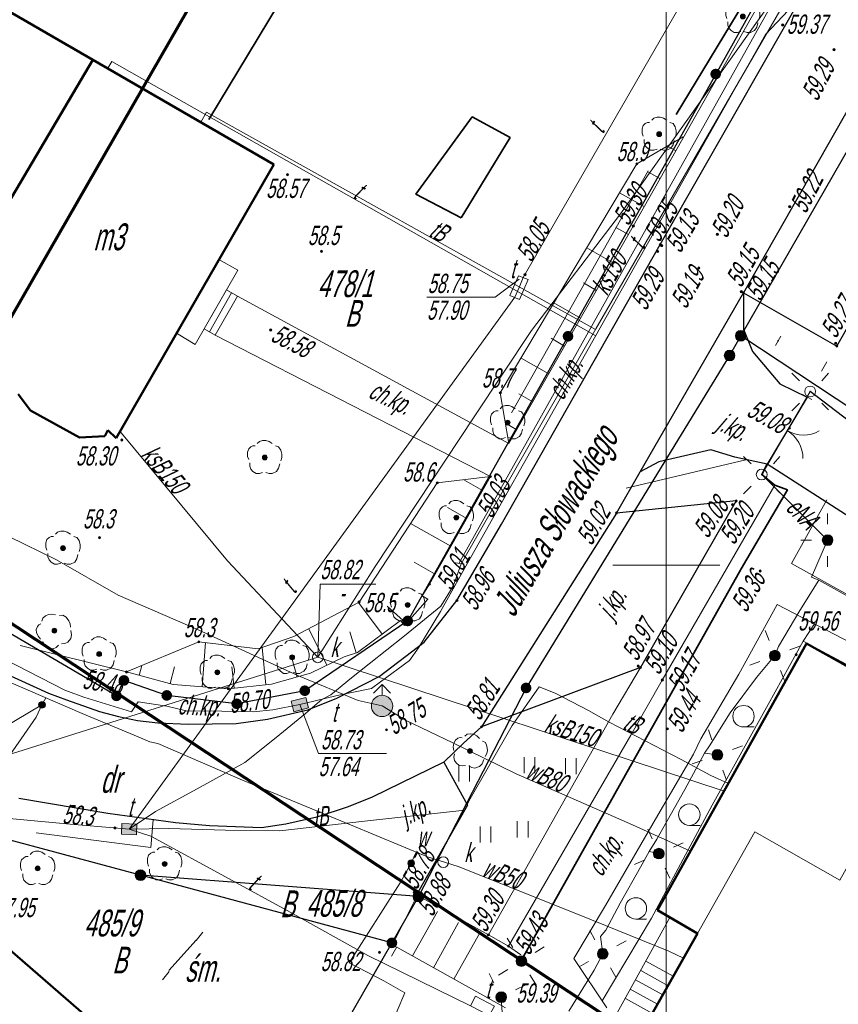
# Model space of a CAD drawing. Header units: millimetres. Extents: x 6567289036 to 6568990308, y 5976640423 to 5977332400.
# Tile 6 of 216: x 6567337824 to 6567376076, y 5976801912 to 5976847912. Entities that reach past the tile are written whole.
import ezdxf

# ---------------------------------------------------------------- set-up
doc = ezdxf.new("R2010")
doc.units = ezdxf.units.MM
doc.layers.add('0_PODKŁADANKI', color=7, linetype='Continuous')
doc.styles.get("Standard").update_dxf_attribs({"font": 'arial.ttf'})

# ---------------------------------------------------------------- blocks, each defined once
blk = doc.blocks.new('KTOK02_500')
at = {"color": 0, "linetype": 'Continuous', "lineweight": 13}
for centre, start, end in [((-3, 0), 0, 60.01836), ((3, 0), 119.98164, 180)]:
    blk.add_arc(centre, 3, start, end, dxfattribs=at)
blk = doc.blocks.new('L_0_29_1')
at = {"color": 0, "linetype": 'Continuous', "lineweight": 13, "flags": 128}
blk.add_lwpolyline([(0, -0.5), (0, 0.5)], dxfattribs=at)
blk = doc.blocks.new('L_0_29_2')
at = {"color": 0, "linetype": 'Continuous', "lineweight": 13, "flags": 128}
blk.add_lwpolyline([(0, 0.5), (0, -0.5)], dxfattribs=at)
blk = doc.blocks.new('EGBP04_02')
at = {"linetype": 'Continuous', "lineweight": 18}
blk.add_hatch(color=7, dxfattribs=at).paths.add_polyline_path([(0, -0.5, 1), (0, 0.5, 1)])
at = {"color": 0, "linetype": 'Continuous', "lineweight": 18}
blk.add_circle((0, 0), 0.5, dxfattribs=at)
blk = doc.blocks.new('EGBP04_03')
at = {"linetype": 'Continuous', "lineweight": 13}
for color, points in [(7, [(0, -0.5, 1), (0, 0.5, 1)]), (0, [(0, -0.1, 1), (0, 0.1, 1)])]:
    blk.add_hatch(color=color, dxfattribs=at).paths.add_polyline_path(points)
at = {"color": 0, "linetype": 'Continuous', "lineweight": 13}
blk.add_circle((0, 0), 0.1, dxfattribs=at)
blk = doc.blocks.new('RTPW01')
at = {"linetype": 'Continuous', "lineweight": 13}
blk.add_hatch(color=0, dxfattribs=at).paths.add_polyline_path([(0, -0.1, 1), (0, 0.1, 1)])
at = {"color": 0, "linetype": 'Continuous', "lineweight": 13}
blk.add_circle((0, 0), 0.1, dxfattribs=at)
blk = doc.blocks.new('RTPW02')
at = {"linetype": 'Continuous', "lineweight": 13}
blk.add_hatch(color=0, dxfattribs=at).paths.add_polyline_path([(0, -0.1, 1), (0, 0.1, 1)])
at = {"color": 0, "linetype": 'Continuous', "lineweight": 13}
blk.add_circle((0, 0), 0.1, dxfattribs=at)
blk = doc.blocks.new('SUUS22_1B')
at = {"linetype": 'Continuous', "lineweight": 18}
blk.add_hatch(color=7, dxfattribs=at).paths.add_polyline_path([(-0.7, 0.5), (0.7, 0.5), (0.7, -0.5), (-0.7, -0.5), (-0.7, 0.5)])
at = {"color": 0, "linetype": 'Continuous', "lineweight": 18, "flags": 128}
blk.add_lwpolyline([(-0.7, 0.5), (0.7, 0.5), (0.7, -0.5), (-0.7, -0.5), (-0.7, 0.5)], close=True, dxfattribs=at)
blk = doc.blocks.new('SUUS22_01')
at = {"color": 0, "linetype": 'Continuous', "lineweight": 13}
blk.add_circle((0, 0), 0.5, dxfattribs=at)
blk = doc.blocks.new('SUUS25')
at = {"linetype": 'Continuous', "lineweight": 13}
blk.add_hatch(color=0, dxfattribs=at).paths.add_polyline_path([(0, -0.316, 1), (0, 0.316, 1)])
at = {"color": 0, "linetype": 'Continuous', "lineweight": 13}
blk.add_circle((0, 0), 0.316, dxfattribs=at)
blk = doc.blocks.new('BUIB04_01')
at = {"linetype": 'Continuous', "lineweight": 18}
blk.add_hatch(color=7, dxfattribs=at).paths.add_polyline_path([(0, -0.5, 1), (0, 0.5, 1)])
at = {"color": 0, "linetype": 'Continuous', "lineweight": 18}
blk.add_circle((0, 0), 0.5, dxfattribs=at)
blk = doc.blocks.new('SUSM01')
at = {"color": 0, "linetype": 'Continuous', "lineweight": 18, "flags": 128}
for points in [[(-1, 1), (-1.7, 1.7)], [(1.1, 1), (1.7, 1.7)], [(-1, -1.1), (-1.7, -1.8)], [(1.1, -1.1), (1.7, -1.7)]]:
    blk.add_lwpolyline(points, dxfattribs=at)
at = {"color": 0, "linetype": 'Continuous', "lineweight": 18}
blk.add_circle((0, 0), 0.51, dxfattribs=at)
blk = doc.blocks.new('SUUS02')
at = {"linetype": 'Continuous', "lineweight": 18}
blk.add_hatch(color=7, dxfattribs=at).paths.add_polyline_path([(0, -1, 1), (0, 1, 1)])
at = {"color": 0, "linetype": 'Continuous', "lineweight": 18, "flags": 128}
for points in [[(0, 2), (-0.8, 1.2)], [(0, 1), (0, 2)], [(0, 2), (0.8, 1.2)]]:
    blk.add_lwpolyline(points, dxfattribs=at)
at = {"color": 0, "linetype": 'Continuous', "lineweight": 18}
blk.add_circle((0, 0), 1, dxfattribs=at)
blk = doc.blocks.new('SUPS01_08')
at = {"linetype": 'Continuous', "lineweight": 13}
blk.add_hatch(color=0, dxfattribs=at).paths.add_polyline_path([(0, -0.1, 1), (0, 0.1, 1)])
at = {"color": 0, "linetype": 'Continuous', "lineweight": 13}
blk.add_circle((0, 0), 0.1, dxfattribs=at)
blk = doc.blocks.new('OBOP02_01')
at = {"linetype": 'Continuous', "lineweight": 13}
blk.add_hatch(color=0, dxfattribs=at).paths.add_polyline_path([(0, -0.224, 1), (0, 0.224, 1)])
at = {"color": 0, "linetype": 'Continuous', "lineweight": 18, "flags": 128}
for points in [[(-0.9, 1.1), (-1.1, 1.1), (-1.3, 1), (-1.5, 0.8), (-1.6, 0.5), (-1.6, 0.1), (-1.5, -0.2)], [(0.7, 1.3), (0.4, 1.5), (0.1, 1.6), (-0.2, 1.6), (-0.5, 1.5), (-0.7, 1.3)], [(1.5, -0.3), (1.6, 0), (1.6, 0.3), (1.5, 0.7), (1.3, 1), (1, 1.1)], [(-1.4, -0.5), (-1.4, -0.8), (-1.3, -1.1), (-1.1, -1.3), (-0.8, -1.5), (-0.5, -1.5), (-0.2, -1.4)], [(0.1, -1.4), (0.4, -1.5), (0.7, -1.5), (1.1, -1.3), (1.3, -1), (1.4, -0.6)]]:
    blk.add_lwpolyline(points, dxfattribs=at)
at = {"color": 0, "linetype": 'Continuous', "lineweight": 13}
blk.add_circle((0, 0), 0.224, dxfattribs=at)
blk = doc.blocks.new('PTTU04_1')
at = {"color": 0, "linetype": 'Continuous', "lineweight": 18, "flags": 128}
for points in [[(-0.5, 0.7), (-0.5, -0.8)], [(0.5, 0.7), (0.5, -0.8)]]:
    blk.add_lwpolyline(points, dxfattribs=at)

msp = doc.modelspace()

# ---------------------------------------------------------------- linework, layer by layer
at = {"layer": '0_PODKŁADANKI', "linetype": 'Continuous', "lineweight": 13, "flags": 128}
for points in [[(6567368036.345362, 5977052422.753954), (6567368036.345362, 5976672422.753954)], [(6567368036.345362, 5976819922.753954), (6567368036.345362, 5976824922.753954)], [(6567365536.345362, 5976822422.753954), (6567370536.345362, 5976822422.753954)], [(6567354467.793574, 5976821547.753955), (6567351866.345362, 5976821547.753955), (6567351756.345362, 5976818122.753954)]]:
    msp.add_lwpolyline(points, dxfattribs=at)
at = {"layer": '0_PODKŁADANKI', "lineweight": 70, "flags": 128}
msp.add_lwpolyline([(6567404736.345362, 5976739422.753954), (6567351762.778372, 5976777404.141075), (6567366146.075858, 5976800736.645169), (6567331457.154829, 5976823648.519215), (6567352156.941767, 5976859663.035738), (6567388004.251012, 5976922023.146966), (6567434454.322674, 5977002407.900146), (6567546736.345362, 5976901322.753954), (6567526086.345362, 5976874932.753954), (6567498709.432438, 5976815801.160638), (6567474536.620397, 5976767698.485344), (6567446143.972124, 5976711666.871627)], close=True, dxfattribs=at)
at = {"layer": '0_PODKŁADANKI', "linetype": 'Continuous', "lineweight": 18, "flags": 128}
for points in [[(6567429546.345362, 5976968762.753954), (6567429666.345362, 5976965742.753954), (6567430086.345362, 5976965462.753954), (6567430076.345362, 5976965112.753954), (6567418216.345362, 5976944482.753954), (6567415636.345362, 5976941072.753954), (6567411176.345362, 5976931162.753954), (6567410336.345362, 5976925202.753954), (6567408956.345362, 5976922342.753954), (6567408766.345362, 5976921872.753954), (6567387276.345362, 5976880742.753954), (6567387026.345362, 5976880322.753954), (6567386776.345362, 5976879902.753954), (6567361346.345362, 5976835862.753954), (6567361156.345362, 5976835392.753954), (6567360956.345362, 5976834942.753953)], [(6567433226.345362, 5976961692.753953), (6567434166.345362, 5976959802.753954), (6567434086.345362, 5976955952.753954), (6567422326.345362, 5976934622.753954), (6567413156.345362, 5976918582.753954), (6567389736.345362, 5976877132.753954), (6567374486.345362, 5976850522.753954), (6567374006.345362, 5976848632.753954), (6567372676.345362, 5976847212.753954), (6567358606.345362, 5976822272.753954)], [(6567448116.345362, 5976914552.753954), (6567416016.345362, 5976920932.753954), (6567392016.345362, 5976878332.753954), (6567373376.345362, 5976849362.753954), (6567358346.345362, 5976822512.753954)], [(6567414166.345362, 5976919462.753954), (6567389916.345362, 5976876982.753954), (6567364746.345362, 5976833472.753954), (6567358456.345362, 5976822482.753954)], [(6567319896.345362, 5976808082.753954), (6567351756.345362, 5976818122.753954), (6567354436.345362, 5976822372.753954), (6567359066.345362, 5976829362.753954), (6567361736.345362, 5976833392.753954), (6567365896.345362, 5976838842.753954), (6567373376.345362, 5976849362.753954)], [(6567341936.345362, 5976845642.753954), (6567342136.345362, 5976845962.753954), (6567364746.345362, 5976833142.753954)], [(6567346286.345362, 5976843122.753954), (6567346546.345362, 5976843592.753954), (6567364726.345362, 5976833432.753954)], [(6567368470.082753, 5976841795.234663), (6567368092.277384, 5976842006.899803)], [(6567367736.929497, 5976840486.614663), (6567367180.611815, 5976840798.291178)], [(6567367003.77624, 5976839177.994662), (6567365855.514339, 5976839821.307428)], [(6567366267.141325, 5976837871.345216), (6567365679.959267, 5976838207.060674)], [(6567308889.345362, 5976837642.753954), (6567318756.345362, 5976832582.753954), (6567330626.345362, 5976827032.753954), (6567339536.345362, 5976822672.753954)], [(6567365522.627242, 5976836569.155221), (6567364324.150417, 5976837254.372337)], [(6567345146.345362, 5976833262.753954), (6567347126.345362, 5976836712.753954)], [(6567347126.345362, 5976836712.753954), (6567348016.345362, 5976836202.753954)], [(6567348016.345362, 5976836202.753954), (6567346026.345362, 5976832742.753954)], [(6567361156.345362, 5976835782.753954), (6567360036.345362, 5976834942.753953), (6567356855.345362, 5976834942.753953)], [(6567364778.11316, 5976835266.965227), (6567364166.818392, 5976835616.466886)], [(6567360956.345362, 5976834942.753953), (6567342936.345362, 5976810092.753954)], [(6567346446.345362, 5976833472.753954), (6567347486.345362, 5976835292.753954)], [(6567347726.345362, 5976835152.753954), (6567346686.345362, 5976833322.753954)], [(6567347996.345362, 5976835002.753954), (6567346956.345362, 5976833172.753954)], [(6567347486.345362, 5976835292.753954), (6567347996.345362, 5976835002.753954)], [(6567364033.599077, 5976833964.775232), (6567362786.89683, 5976834677.56475)], [(6567346956.345362, 5976833172.753954), (6567346446.345362, 5976833472.753954)], [(6567346026.345362, 5976832742.753954), (6567345146.345362, 5976833262.753954)], [(6567363289.084995, 5976832662.585238), (6567362653.677517, 5976833025.873097)], [(6567362544.570912, 5976831360.395244), (6567361249.643243, 5976832100.757163)], [(6567361800.056832, 5976830058.20525), (6567361140.536641, 5976830435.279309)], [(6567374761.799907, 5976830540.935771), (6567372497.258138, 5976826662.517459), (6567375576.345362, 5976823592.753954)], [(6567374618.154018, 5976830283.179258), (6567372758.332809, 5976827141.348409)], [(6567361055.542749, 5976828756.015255), (6567360522.189292, 5976829060.95475)], [(6567342506.345362, 5976828692.753953), (6567347536.345362, 5976822622.753954), (6567351756.345362, 5976818122.753954)], [(6567359454.601456, 5976825918.101508), (6567358571.468838, 5976826419.775852)], [(6567358713.705187, 5976824613.849721), (6567357815.763566, 5976825123.936503)], [(6567375576.345362, 5976824342.753954), (6567375576.345362, 5976824842.753954)], [(6567357972.808918, 5976823309.597938), (6567356093.199717, 5976824377.333062)], [(6567374326.345362, 5976823592.753954), (6567374826.345362, 5976823592.753954)], [(6567375166.345362, 5976821722.753954), (6567374816.345362, 5976821872.753954), (6567375576.345362, 5976823592.753954)], [(6567325876.345362, 5976822762.753954), (6567327726.345362, 5976821622.753954), (6567329946.345362, 5976820462.753954), (6567332486.345362, 5976819122.753954), (6567332876.345362, 5976818872.753954), (6567335176.345362, 5976817832.753954), (6567337646.345362, 5976816832.753954), (6567340746.345362, 5976815502.753954), (6567343356.345362, 5976814412.753954), (6567343906.345362, 5976814172.753954), (6567344276.345362, 5976814102.753954), (6567348236.345362, 5976812382.753954), (6567353276.345362, 5976810302.753954), (6567356876.345362, 5976808802.753954), (6567358306.345362, 5976808352.753954), (6567363966.345362, 5976806092.753954), (6567368156.345362, 5976804392.753954), (6567368836.345362, 5976804062.753954)], [(6567358606.345362, 5976822272.753954), (6567357486.345362, 5976820262.753954), (6567356456.345362, 5976818562.753954), (6567356036.345362, 5976817972.753954), (6567354686.345362, 5976816972.753954), (6567354266.345362, 5976816672.753954), (6567352656.345362, 5976816332.753954), (6567351576.345362, 5976816072.753954), (6567350916.345362, 5976815912.753954), (6567349646.345362, 5976815662.753954), (6567348726.345362, 5976815572.753954), (6567347266.345362, 5976815612.753954), (6567345596.345362, 5976815622.753954), (6567344706.345362, 5976815842.753954), (6567343356.345362, 5976816042.753954), (6567343046.345362, 5976815572.753954), (6567340826.345362, 5976816262.753954), (6567339926.345362, 5976816582.753954), (6567337116.345362, 5976818032.753954), (6567334286.345362, 5976819652.753954), (6567330376.345362, 5976821752.753954), (6567329296.345362, 5976822642.753954)], [(6567354756.345362, 5976815852.753954), (6567353646.345362, 5976816102.753954), (6567350856.345362, 5976817262.753954), (6567346136.345362, 5976819422.753954), (6567342426.345362, 5976821022.753954), (6567339536.345362, 5976822672.753954)], [(6567342936.345362, 5976810092.753954), (6567344176.345362, 5976810912.753954), (6567346116.345362, 5976811982.753954), (6567348346.345362, 5976813202.753954), (6567349806.345362, 5976814382.753954), (6567351186.345362, 5976815492.753954), (6567351936.345362, 5976816152.753954), (6567352366.345362, 5976816372.753954), (6567353336.345362, 5976817162.753954), (6567355806.345362, 5976819122.753954), (6567357496.345362, 5976820512.753954), (6567358076.345362, 5976821442.753953), (6567358456.345362, 5976822482.753954)], [(6567357231.912649, 5976822005.346149), (6567356250.24507, 5976822562.994495)], [(6567358592.806431, 5976822470.838068), (6567358099.884292, 5976822554.669839)], [(6567375576.345362, 5976822342.753954), (6567375576.345362, 5976822842.753954)], [(6567379996.345362, 5976820662.753954), (6567379716.345362, 5976820212.753954), (6567378746.345362, 5976819732.753954), (6567375166.345362, 5976821722.753954), (6567374276.345362, 5976820312.753954), (6567373276.345362, 5976818632.753954), (6567373106.345362, 5976818202.753954), (6567372256.345362, 5976817182.753954), (6567371026.345362, 5976815522.753954), (6567370056.345362, 5976813982.753954), (6567369826.345362, 5976813642.753954), (6567370426.345362, 5976813562.753954)], [(6567354764.285259, 5976819207.095063), (6567353655.041466, 5976820689.592189)], [(6567356890.534943, 5976820826.373062), (6567356842.91027, 5976820868.805571)], [(6567355892.683219, 5976819706.421306), (6567354988.863684, 5976820511.704103)], [(6567352172.526115, 5976817753.54401), (6567351332.589774, 5976819460.225431)], [(6567353553.327103, 5976818327.973903), (6567353247.02741, 5976819319.725597)], [(6567372837.752718, 5976818903.009616), (6567372658.690954, 5976819369.846724)], [(6567346345.393652, 5976816751.629163), (6567346508.076579, 5976818811.01363)], [(6567349331.873843, 5976816838.863335), (6567349149.044698, 5976818576.764841)], [(6567373806.601025, 5976818471.346599), (6567374273.438131, 5976818650.408362)], [(6567350783.832866, 5976817202.958899), (6567350534.694306, 5976818086.352736)], [(6567351756.345362, 5976818122.753954), (6567370736.345362, 5976811872.753954)], [(6567371939.252594, 5976817755.099546), (6567372406.089701, 5976817934.16131)], [(6567343404.822874, 5976817281.077459), (6567343525.305641, 5976817734.47568)], [(6567344854.511789, 5976816895.847601), (6567345062.783911, 5976817679.612876)], [(6567347840.106029, 5976816681.927725), (6567347735.157434, 5976817679.527541)], [(6567373553.99977, 5976817035.661186), (6567373374.938006, 5976817502.498291)], [(6567342936.345362, 5976810092.753954), (6567344796.345362, 5976810122.753954), (6567347446.345362, 5976810052.753954), (6567349986.345362, 5976810012.753954), (6567353936.345362, 5976810472.753954), (6567358626.345362, 5976810982.753954), (6567358816.345362, 5976811402.753954), (6567360836.345362, 5976814942.753953), (6567362096.345362, 5976816742.753954)], [(6567362096.345362, 5976816742.753954), (6567362846.345362, 5976816452.753954), (6567364396.345362, 5976815642.753954), (6567365376.345362, 5976815092.753954), (6567368726.345362, 5976813352.753954), (6567370116.345362, 5976812602.753954), (6567370946.345362, 5976812232.753954)], [(6567339046.345362, 5976816232.753954), (6567338866.345362, 5976815902.753954), (6567338586.345362, 5976815332.753954), (6567336936.345362, 5976812942.753953), (6567336016.345362, 5976811672.753954), (6567333986.345362, 5976809672.753954), (6567331406.345362, 5976807302.753954), (6567330516.345362, 5976806512.753954), (6567331666.345362, 5976805562.753954)], [(6567338866.345362, 5976815902.753954), (6567336456.345362, 5976814482.753954), (6567333651.345362, 5976814482.753954)], [(6567350916.345362, 5976815912.753954), (6567351786.345362, 5976813622.753954), (6567354961.345362, 5976813622.753954)], [(6567369166.345362, 5976809062.753954), (6567366456.345362, 5976810292.753954), (6567361016.345362, 5976812682.753954), (6567358056.345362, 5976814122.753954), (6567355856.345362, 5976815192.753953), (6567354756.345362, 5976815852.753954)], [(6567370172.304238, 5976814268.418963), (6567370002.943488, 5976814738.862304)], [(6567371646.345362, 5976814872.753954), (6567372146.345362, 5976814872.753954)], [(6567371132.010371, 5976813816.795077), (6567371602.453712, 5976813986.155827)], [(6567369826.345362, 5976813642.753954), (6567368906.345362, 5976811952.753954), (6567367596.345362, 5976809632.753954), (6567367236.345362, 5976809052.753954), (6567367686.345362, 5976808952.753954)], [(6567369250.237011, 5976813139.35208), (6567369720.68035, 5976813308.712831)], [(6567370849.747234, 5976812386.645603), (6567370680.386485, 5976812857.088943)], [(6567304166.345362, 5976780222.753954), (6567304116.345362, 5976780742.753954), (6567305126.345362, 5976781982.753954), (6567306716.345362, 5976784082.753954), (6567307516.345362, 5976785212.753954), (6567308906.345362, 5976787082.753954), (6567311036.345362, 5976789892.753954), (6567313736.345362, 5976793502.753954), (6567316196.345362, 5976796672.753954), (6567318836.345362, 5976800162.753954), (6567321606.345362, 5976803842.753954), (6567323966.345362, 5976806862.753954), (6567325496.345362, 5976808802.753954), (6567327096.345362, 5976809322.753954), (6567330106.345362, 5976810192.753953), (6567332646.345362, 5976810922.753954), (6567334046.345362, 5976810922.753954), (6567336496.345362, 5976810672.753954), (6567340176.345362, 5976810322.753954), (6567342406.345362, 5976810142.753954), (6567342936.345362, 5976810092.753954)], [(6567342936.345362, 5976810092.753954), (6567343956.345362, 5976809772.753954), (6567347616.345362, 5976807772.753954), (6567350456.345362, 5976806222.753954), (6567354096.345362, 5976804192.753953), (6567358886.345362, 5976801842.753954)], [(6567367379.810768, 5976809637.251246), (6567367175.454371, 5976810093.582775)], [(6567369116.345362, 5976810272.753954), (6567369616.345362, 5976810272.753954)], [(6567368370.842654, 5976809259.288548), (6567368827.174183, 5976809463.644943)], [(6567356356.345362, 5976809022.753954), (6567356116.345362, 5976808502.753954), (6567355596.345362, 5976807592.753954), (6567353216.345362, 5976803842.753954), (6567354836.345362, 5976803012.753954), (6567355826.345362, 5976802442.753953), (6567355456.345362, 5976801602.753954), (6567354846.345362, 5976799782.753954), (6567353966.345362, 5976797462.753954), (6567352816.345362, 5976794422.753954), (6567352026.345362, 5976792252.753954), (6567351406.345362, 5976790592.753954), (6567349986.345362, 5976788762.753954), (6567346606.345362, 5976784562.753954), (6567344976.345362, 5976782532.753954), (6567344446.345362, 5976780952.753954), (6567344086.345362, 5976779822.753954), (6567343776.345362, 5976778932.753954), (6567344476.345362, 5976777482.753954), (6567346106.345362, 5976774432.753954)], [(6567367236.345362, 5976809052.753954), (6567366836.345362, 5976808322.753954), (6567365886.345362, 5976806642.753954), (6567365206.345362, 5976805382.753954), (6567364966.345362, 5976805072.753954), (6567365066.345362, 5976804272.753954), (6567364666.345362, 5976803502.753954), (6567363486.345362, 5976801592.753954)], [(6567366545.516543, 5976808441.862964), (6567367001.848071, 5976808646.21936)], [(6567368197.236352, 5976807811.925133), (6567367992.879955, 5976808268.256663)], [(6567356399.652487, 5976806998.732198), (6567355236.345362, 5976804652.753954)], [(6567361246.345362, 5976804222.753954), (6567360667.732781, 5976804629.364887), (6567359724.116154, 5976805159.661195), (6567356361.868042, 5976807019.634297)], [(6567357346.345362, 5976806242.753954), (6567356186.345362, 5976804172.753954)], [(6567365656.345362, 5976801342.753954), (6567368206.345362, 5976805962.753954)], [(6567366616.345362, 5976805892.753954), (6567367116.345362, 5976805892.753954)], [(6567368206.345362, 5976805962.753954), (6567369496.345362, 5976805222.753954)], [(6567358326.345362, 5976805732.753954), (6567357156.345362, 5976803622.753954)], [(6567359306.345362, 5976805222.753954), (6567358116.345362, 5976803092.753954)], [(6567360871.896432, 5976804570.64896), (6567360608.930478, 5976804995.9123)], [(6567364702.108635, 5976804928.369394), (6567364459.284146, 5976805365.446355)], [(6567369496.345362, 5976805222.753954), (6567366906.345362, 5976800632.753954)], [(6567355236.345362, 5976804652.753954), (6567355446.345362, 5976804582.753954)], [(6567355446.345362, 5976804582.753954), (6567360526.345362, 5976801752.753954)], [(6567361904.240369, 5976804327.202884), (6567362329.503708, 5976804590.168838)], [(6567365721.960802, 5976804636.990682), (6567366159.037764, 5976804879.815166)], [(6567363973.652961, 5976803665.692739), (6567364410.729923, 5976803908.517226)], [(6567365673.406577, 5976803180.061552), (6567365430.582089, 5976803617.138513)], [(6567368366.345362, 5976803222.753954), (6567367086.345362, 5976803932.753954)], [(6567359984.87314, 5976802910.508941), (6567359757.224993, 5976803355.678931)], [(6567360203.187016, 5976803275.339068), (6567360628.450356, 5976803538.305021)], [(6567361923.760246, 5976802869.595607), (6567361660.794291, 5976803294.858946)], [(6567368126.345362, 5976802782.753954), (6567366846.345362, 5976803492.753954)], [(6567360994.100348, 5976802584.226174), (6567361439.270338, 5976802811.874322)], [(6567367876.345362, 5976802352.753954), (6567366606.345362, 5976803052.753954)], [(6567361046.345362, 5976797112.753954), (6567360926.345362, 5976798042.753954), (6567360726.345362, 5976799562.753954), (6567360526.345362, 5976800812.753954), (6567360376.345362, 5976801532.753954), (6567360326.345362, 5976802242.753954)], [(6567367386.345362, 5976801482.753954), (6567366126.345362, 5976802182.753954)], [(6567367626.345362, 5976801922.753954), (6567366356.345362, 5976802622.753954)]]:
    msp.add_lwpolyline(points, dxfattribs=at)
at = {"layer": '0_PODKŁADANKI', "linetype": 'Continuous', "lineweight": 25, "flags": 128}
for points in [[(6567358256.586545, 5976820775.120837), (6567360336.137743, 5976824349.983788), (6567367758.374131, 5976837408.747147), (6567375990.336905, 5976851849.501782), (6567383286.373838, 5976864656.702277), (6567395461.976495, 5976886046.171122), (6567402943.800706, 5976899107.535935), (6567412735.191191, 5976916324.269744), (6567420615.043418, 5976930047.86971), (6567421886.345362, 5976932352.753954)], [(6567371645.754267, 5976835147.874117), (6567376004.788192, 5976832666.34256), (6567383203.806625, 5976845293.678573), (6567379833.052526, 5976849543.152035), (6567380766.746179, 5976851480.245878), (6567387089.352464, 5976862612.804878)], [(6567379833.052526, 5976849543.152035), (6567371645.754267, 5976835147.874117)], [(6567371976.345362, 5976848262.753954), (6567370346.345362, 5976845372.753954)], [(6567370346.345362, 5976845372.753954), (6567363446.345362, 5976833122.753954)], [(6567378166.345362, 5976844712.753954), (6567371516.345362, 5976833142.753954)], [(6567371645.754267, 5976835147.874117), (6567371646.345362, 5976833452.753954), (6567372066.345362, 5976832402.753954), (6567373346.345362, 5976830902.753954), (6567374618.154018, 5976830283.179258), (6567372758.332809, 5976827141.348409), (6567371246.345362, 5976827472.753954), (6567370116.345362, 5976827812.753954), (6567367696.345362, 5976827252.753954), (6567366822.065327, 5976826789.452931)], [(6567366822.065327, 5976826789.452931), (6567371645.754267, 5976835147.874117)], [(6567363446.345362, 5976833122.753954), (6567355956.345362, 5976819822.753954)], [(6567371516.345362, 5976833142.753954), (6567370996.345362, 5976832222.753954)], [(6567409866.345362, 5976807812.753954), (6567371516.345362, 5976833142.753954)], [(6567370996.345362, 5976832222.753954), (6567361486.345362, 5976816692.753953)], [(6567386525.447873, 5976781332.957833), (6567383119.7644, 5976783031.386012), (6567388229.55405, 5976791476.431326), (6567393211.541481, 5976800009.987281), (6567396304.793376, 5976798166.683641), (6567404328.355848, 5976809537.526634), (6567397139.418864, 5976814575.861377), (6567380599.734127, 5976826087.188839), (6567374761.799907, 5976830540.935771)], [(6567380946.345362, 5976821882.753954), (6567372758.332809, 5976827141.348409)], [(6567371306.602707, 5976825426.082974), (6567365709.71088, 5976824861.980601), (6567366822.065327, 5976826789.452931)], [(6567371306.602707, 5976825426.082974), (6567366829.892318, 5976817650.158176), (6567359405.990743, 5976814874.374164), (6567358557.560887, 5976814109.793144), (6567357644.022394, 5976813227.315555), (6567354296.345362, 5976811592.753954), (6567353176.345362, 5976811132.753954), (6567351716.345362, 5976810662.753954), (6567350256.345362, 5976810332.753954), (6567349126.345362, 5976810162.753954), (6567346696.345362, 5976810242.753954), (6567345106.345362, 5976810392.753954), (6567341946.345362, 5976810822.753954), (6567337786.345362, 5976811522.753954)], [(6567365709.71088, 5976824861.980601), (6567359405.990743, 5976814874.374164)], [(6567342346.345362, 5976816322.753954), (6567329346.345362, 5976823942.753953)], [(6567328016.345362, 5976822642.753954), (6567330386.345362, 5976821312.753954), (6567332746.345362, 5976819872.753954), (6567336296.345362, 5976817752.753954), (6567339166.345362, 5976816442.753953), (6567340006.345362, 5976816132.753954), (6567341546.345362, 5976815592.753954), (6567342446.345362, 5976815352.753954), (6567343326.345362, 5976815172.753954), (6567344286.345362, 5976815062.753954), (6567345696.345362, 5976815002.753954), (6567347936.345362, 5976815032.753954), (6567349406.345362, 5976815232.753954), (6567351286.345362, 5976815672.753954), (6567352646.345362, 5976816212.753954), (6567354621.31298, 5976817230.328326), (6567356729.308827, 5976818826.519748), (6567358256.586545, 5976820775.120837)], [(6567355956.345362, 5976819822.753954), (6567351146.345362, 5976816562.753954)], [(6567342696.345362, 5976817042.753954), (6567342346.345362, 5976816322.753954)], [(6567344696.345362, 5976816342.753954), (6567342696.345362, 5976817042.753954)], [(6567351146.345362, 5976816562.753954), (6567347966.345362, 5976815952.753954)], [(6567361486.345362, 5976816692.753953), (6567356456.345362, 5976806942.753953)], [(6567347966.345362, 5976815952.753954), (6567344696.345362, 5976816342.753954)], [(6567357644.022394, 5976813227.315555), (6567358753.239467, 5976811221.207405), (6567356361.868042, 5976807019.634297)], [(6567343466.345362, 5976807942.753953), (6567333526.345362, 5976810602.753954)], [(6567355216.345362, 5976804782.753954), (6567343466.345362, 5976807942.753953)], [(6567356456.345362, 5976806942.753953), (6567343466.345362, 5976807942.753953)], [(6567356456.345362, 5976806942.753953), (6567355216.345362, 5976804782.753954)], [(6567355216.345362, 5976804782.753954), (6567347756.345362, 5976791802.753954)]]:
    msp.add_lwpolyline(points, dxfattribs=at)
at = {"layer": '0_PODKŁADANKI', "lineweight": 35, "flags": 128}
for points in [[(6567349626.345362, 5976859382.753954), (6567354076.345362, 5976857042.753954), (6567355496.345362, 5976858932.753954), (6567371976.345362, 5976849232.753954), (6567368506.345362, 5976843482.753954)], [(6567347616.345362, 5976856722.753954), (6567351276.345362, 5976850892.753954), (6567346656.345362, 5976843252.753954)], [(6567372758.332809, 5976827141.348409), (6567372497.258138, 5976826662.517459), (6567373112.25686, 5976826161.673086), (6567373698.687697, 5976825946.175817), (6567371536.345362, 5976822252.753954), (6567361366.345362, 5976804142.753954)]]:
    msp.add_lwpolyline(points, dxfattribs=at)
at = {"layer": '0_PODKŁADANKI', "lineweight": 18, "flags": 128}
for points in [[(6567374674.301537, 5976852665.450892), (6567372514.262379, 5976849047.522769), (6567372536.508682, 5976848951.916279), (6567366495.30654, 5976838270.416861), (6567360683.285709, 5976828104.920258)], [(6567370346.345362, 5976845372.753954), (6567371976.345362, 5976848262.753954)], [(6567363446.345362, 5976833122.753954), (6567370346.345362, 5976845372.753954)], [(6567371516.345362, 5976833142.753954), (6567378166.345362, 5976844712.753954)], [(6567360683.285709, 5976828104.920258), (6567360283.000673, 5976830480.431193), (6567366663.331709, 5976841175.404078), (6567368828.768427, 5976842435.459943)], [(6567360803.446397, 5976829538.160375), (6567367196.918121, 5976840844.951463)], [(6567347996.345362, 5976835002.753954), (6567360683.285709, 5976828104.920258)], [(6567346956.345362, 5976833172.753954), (6567359825.04959, 5976826570.227399)], [(6567355956.345362, 5976819822.753954), (6567363446.345362, 5976833122.753954)], [(6567371516.345362, 5976833142.753954), (6567370996.345362, 5976832222.753954)], [(6567409866.345362, 5976807812.753954), (6567371516.345362, 5976833142.753954)], [(6567370996.345362, 5976832222.753954), (6567361486.345362, 5976816692.753953)], [(6567371756.345362, 5976827352.753954), (6567366166.345362, 5976826032.753954)], [(6567359825.04959, 5976826570.227399), (6567356967.885238, 5976821540.560142), (6567356632.461636, 5976820990.817229), (6567356899.242366, 5976820836.145953), (6567355806.618603, 5976819609.825576), (6567355619.847466, 5976819847.24947), (6567353614.663503, 5976818346.917475), (6567352979.806034, 5976818150.843549), (6567351416.107864, 5976817381.275834), (6567349588.583375, 5976816865.869459), (6567347577.481166, 5976816654.299301), (6567344996.127545, 5976816858.215652), (6567342814.869274, 5976817437.847466), (6567337849.345362, 5976818681.753955)], [(6567342814.869274, 5976817437.847466), (6567346193.5396, 5976818848.542346), (6567348975.195434, 5976818516.651403), (6567350632.896475, 5976819089.849727), (6567353683.104098, 5976820704.446867), (6567357336.134395, 5976826271.514182), (6567359825.04959, 5976826570.227399)], [(6567360667.732781, 5976804629.364887), (6567366379.071334, 5976814480.34858), (6567367850.921675, 5976817061.614089), (6567373112.25686, 5976826161.673086)], [(6567384696.345362, 5976816492.753954), (6567373886.345362, 5976822502.753954), (6567375536.345362, 5976825472.753954)], [(6567329346.345362, 5976823942.753953), (6567342346.345362, 5976816322.753954)], [(6567365266.345362, 5976801742.753954), (6567363716.345362, 5976804052.753954), (6567365196.345362, 5976806532.753954), (6567367536.345362, 5976810562.753954), (6567369306.345362, 5976813592.753954), (6567369646.345362, 5976814312.753954), (6567371426.345362, 5976817342.753954), (6567373226.345362, 5976820592.753954), (6567377856.345362, 5976818182.753954), (6567384626.345362, 5976814622.753954)], [(6567351146.345362, 5976816562.753954), (6567355956.345362, 5976819822.753954)], [(6567374956.345362, 5976819692.753953), (6567374436.345362, 5976818882.753954), (6567372796.345362, 5976815922.753954), (6567370186.345362, 5976811222.753954), (6567367346.345362, 5976805942.753953), (6567365046.345362, 5976802072.753954)], [(6567384326.345362, 5976808162.753954), (6567383966.345362, 5976808292.753954), (6567378756.345362, 5976811102.753954), (6567381186.345362, 5976815262.753954), (6567374436.345362, 5976818882.753954)], [(6567366829.892318, 5976817650.158176), (6567365539.982463, 5976815464.071641), (6567359724.116154, 5976805159.661195)], [(6567342346.345362, 5976816322.753954), (6567342696.345362, 5976817042.753954)], [(6567342696.345362, 5976817042.753954), (6567344696.345362, 5976816342.753954)], [(6567347966.345362, 5976815952.753954), (6567351146.345362, 5976816562.753954)], [(6567361486.345362, 5976816692.753953), (6567356456.345362, 5976806942.753953)], [(6567344696.345362, 5976816342.753954), (6567347966.345362, 5976815952.753954)], [(6567333526.345362, 5976810602.753954), (6567343466.345362, 5976807942.753953)], [(6567344066.345362, 5976810532.753954), (6567343956.345362, 5976809242.753954), (6567338596.345362, 5976809922.753954)], [(6567356456.345362, 5976806942.753953), (6567343466.345362, 5976807942.753953)], [(6567343466.345362, 5976807942.753953), (6567355216.345362, 5976804782.753954)], [(6567355216.345362, 5976804782.753954), (6567356456.345362, 5976806942.753953)], [(6567344786.345362, 5976803492.753954), (6567346066.345362, 5976804912.753954)], [(6567355216.345362, 5976804782.753954), (6567347756.345362, 5976791802.753954)]]:
    msp.add_lwpolyline(points, dxfattribs=at)
at = {"layer": '0_PODKŁADANKI', "linetype": 'Continuous', "lineweight": 50, "flags": 128}
for points in [[(6567332806.345362, 5976850932.753954), (6567341246.345362, 5976846042.753954)], [(6567341246.345362, 5976846042.753954), (6567333686.345362, 5976833272.753954)], [(6567333686.345362, 5976833272.753954), (6567341246.345362, 5976846042.753954)], [(6567341246.345362, 5976846042.753954), (6567349696.345362, 5976841152.753954)], [(6567349696.345362, 5976841152.753954), (6567342326.345362, 5976828362.753954)], [(6567338336.345362, 5976829652.753954), (6567337756.345362, 5976830412.753954)], [(6567340616.345362, 5976828392.753954), (6567338336.345362, 5976829652.753954)], [(6567341806.345362, 5976828452.753954), (6567340616.345362, 5976828392.753954)], [(6567341946.345362, 5976828742.753954), (6567341806.345362, 5976828452.753954)], [(6567342326.345362, 5976828362.753954), (6567341946.345362, 5976828742.753954)], [(6567367626.345362, 5976806302.753954), (6567374586.345362, 5976818762.753954)], [(6567374586.345362, 5976818762.753954), (6567380486.345362, 5976815472.753954)], [(6567334726.345362, 5976806732.753954), (6567349146.345362, 5976794232.753954)], [(6567369496.345362, 5976805222.753954), (6567367626.345362, 5976806302.753954)], [(6567363406.345362, 5976794452.753954), (6567369496.345362, 5976805222.753954)]]:
    msp.add_lwpolyline(points, dxfattribs=at)
at = {"layer": '0_PODKŁADANKI', "lineweight": 35, "flags": 128}
msp.add_lwpolyline([(6567358446.642046, 5976838657.613855), (6567360737.901723, 5976842400.827437), (6567358968.341683, 5976843366.486162), (6567356340.466269, 5976839766.160459)], close=True, dxfattribs=at)
at = {"layer": '0_PODKŁADANKI', "linetype": 'Continuous', "lineweight": 18, "flags": 128}
for points in [[(6567360726.345362, 5976835032.753954), (6567361126.345362, 5976835952.753954), (6567361576.345362, 5976835772.753954), (6567361186.345362, 5976834832.753954)], [(6567369496.345362, 5976805222.753954), (6567367626.345362, 5976806302.753954), (6567374586.345362, 5976818762.753954), (6567380486.345362, 5976815472.753954), (6567376146.345362, 5976807712.753954), (6567372176.345362, 5976809962.753954)], [(6567359116.345362, 5976802292.753954), (6567360006.345362, 5976801822.753954), (6567359766.345362, 5976801382.753954), (6567358886.345362, 5976801842.753954)]]:
    msp.add_lwpolyline(points, close=True, dxfattribs=at)
at = {"layer": '0_PODKŁADANKI', "linetype": 'Continuous', "lineweight": 18}
for centre in [(6567371646.345362, 5976815372.753954), (6567369116.345362, 5976810772.753954), (6567366616.345362, 5976806392.753954)]:
    msp.add_circle(centre, 500, dxfattribs=at)
at = {"layer": '0_PODKŁADANKI'}
for p in [(6567366663.331709, 5976841175.404078), (6567366495.30654, 5976838270.416861), (6567367758.374131, 5976837408.747147), (6567367825.117449, 5976837357.92039), (6567351925.964814, 5976837087.886297), (6567369555.708323, 5976836308.325208), (6567371544.645426, 5976835208.529963), (6567371645.754267, 5976835147.874117), (6567349548.618754, 5976833413.294337), (6567373267.940899, 5976832910.011053), (6567375951.427874, 5976832800.082057), (6567376004.788192, 5976832666.34256), (6567360283.000673, 5976830480.431193), (6567374761.799907, 5976830540.935771), (6567360626.336883, 5976829087.275379), (6567373792.655287, 5976828829.194695), (6567349274.94935, 5976827457.535154), (6567359825.04959, 5976826570.227399), (6567372497.258138, 5976826662.517459), (6567357336.134395, 5976826271.514182), (6567371128.779945, 5976825251.554038), (6567371306.602707, 5976825426.082974), (6567365709.71088, 5976824861.980601), (6567358225.229583, 5976824650.444951), (6567341552.844927, 5976823713.870918), (6567372422.911767, 5976822157.910449), (6567356967.885238, 5976821540.560142), (6567353683.104098, 5976820704.446867), (6567358256.586545, 5976820775.120837), (6567355953.469037, 5976820570.34052), (6567339446.541619, 5976819367.457789), (6567346193.5396, 5976818848.542346), (6567342814.869274, 5976817437.847466), (6567347056.413277, 5976817423.880898), (6567366724.876253, 5976817713.572491), (6567366829.892318, 5976817650.158176), (6567367850.921675, 5976817061.614089), (6567347577.481166, 5976816654.299301), (6567354965.876017, 5976814738.596617), (6567359405.990743, 5976814874.374164), (6567368097.65478, 5976814779.6851), (6567358864.540223, 5976813747.275672), (6567356260.261634, 5976807144.163283), (6567356361.868042, 5976807019.634297), (6567359724.116154, 5976805159.661195), (6567360667.732781, 5976804629.364887)]:
    msp.add_point(p, dxfattribs=at)

# ---------------------------------------------------------------- block references
at = {"layer": '0_PODKŁADANKI', "linetype": 'Continuous', "xscale": 500, "yscale": 500, "zscale": 500}
for name, p in [('OBOP02_01', (6567371616.345362, 5976848062.753954)), ('RTPW01', (6567373476.345362, 5976847662.753954)), ('RTPW01', (6567375876.345362, 5976846512.753954)), ('EGBP04_03', (6567370346.345362, 5976845372.753954)), ('OBOP02_01', (6567367706.345362, 5976842562.753954)), ('RTPW01', (6567350336.345362, 5976840672.753954)), ('RTPW02', (6567373806.345362, 5976839172.753954)), ('RTPW02', (6567366495.30654, 5976838270.416861)), ('RTPW02', (6567370426.345362, 5976837882.753954)), ('RTPW01', (6567351925.964814, 5976837087.886297)), ('RTPW02', (6567367758.374131, 5976837408.747147)), ('RTPW02', (6567367825.117449, 5976837357.92039)), ('RTPW02', (6567367636.345362, 5976837082.753954)), ('SUPS01_08', (6567361436.345362, 5976836002.753954)), ('RTPW02', (6567371544.645426, 5976835208.529963)), ('RTPW02', (6567371645.754267, 5976835147.874117)), ('RTPW02', (6567349548.618754, 5976833413.294337)), ('EGBP04_03', (6567363446.345362, 5976833122.753954)), ('EGBP04_02', (6567371516.345362, 5976833142.753954)), ('RTPW02', (6567375951.427874, 5976832800.082057)), ('RTPW02', (6567376004.788192, 5976832666.34256)), ('EGBP04_02', (6567370996.345362, 5976832222.753954)), ('SUSM01', (6567374761.799907, 5976830540.935771)), ('OBOP02_01', (6567360626.336883, 5976829087.275379)), ('RTPW02', (6567373792.655287, 5976828829.194695)), ('RTPW01', (6567342596.345362, 5976828272.753954)), ('OBOP02_01', (6567349274.94935, 5976827457.535154)), ('SUSM01', (6567372497.258138, 5976826662.517459)), ('RTPW02', (6567359825.04959, 5976826570.227399)), ('RTPW01', (6567357336.134395, 5976826271.514182)), ('OBOP02_01', (6567358225.229583, 5976824650.444951)), ('RTPW02', (6567371128.779945, 5976825251.554038)), ('RTPW02', (6567371306.602707, 5976825426.082974)), ('RTPW02', (6567365709.71088, 5976824861.980601)), ('OBOP02_01', (6567339846.345362, 5976823222.753954)), ('BUIB04_01', (6567375576.345362, 5976823592.753954)), ('RTPW01', (6567341552.844927, 5976823713.870918)), ('RTPW02', (6567372422.911767, 5976822157.910449)), ('RTPW02', (6567356967.885238, 5976821540.560142)), ('RTPW01', (6567361046.345362, 5976821782.753954)), ('OBOP02_01', (6567355953.469037, 5976820570.34052)), ('RTPW02', (6567358256.586545, 5976820775.120837)), ('EGBP04_03', (6567355956.345362, 5976819822.753954)), ('OBOP02_01', (6567341536.345362, 5976818272.753954)), ('OBOP02_01', (6567350556.345362, 5976818122.753954)), ('SUUS22_01', (6567351756.345362, 5976818122.753954)), ('BUIB04_01', (6567373106.345362, 5976818202.753954)), ('RTPW01', (6567374106.345362, 5976818242.753954)), ('OBOP02_01', (6567347056.413277, 5976817423.880898)), ('RTPW02', (6567342814.869274, 5976817437.847466)), ('RTPW02', (6567366724.876253, 5976817713.572491)), ('RTPW02', (6567366829.892318, 5976817650.158176)), ('EGBP04_03', (6567342696.345362, 5976817042.753954)), ('EGBP04_03', (6567361486.345362, 5976816692.753953)), ('RTPW02', (6567367850.921675, 5976817061.614089)), ('EGBP04_03', (6567342346.345362, 5976816322.753954)), ('EGBP04_03', (6567344696.345362, 5976816342.753954)), ('RTPW02', (6567347577.481166, 5976816654.299301)), ('EGBP04_03', (6567351146.345362, 5976816562.753954)), ('SUUS02', (6567354756.345362, 5976815852.753954)), ('EGBP04_03', (6567347966.345362, 5976815952.753954)), ('RTPW02', (6567354965.876017, 5976814738.596617)), ('RTPW02', (6567359405.990743, 5976814874.374164)), ('RTPW02', (6567368097.65478, 5976814779.6851)), ('BUIB04_01', (6567370426.345362, 5976813562.753954)), ('PTTU04_1', (6567361646.345362, 5976813112.753954)), ('PTTU04_1', (6567363576.345362, 5976813062.753954)), ('PTTU04_1', (6567358596.345362, 5976812722.753954)), ('PTTU04_1', (6567361326.345362, 5976810112.753954)), ('PTTU04_1', (6567359586.345362, 5976809872.753954)), ('OBOP02_01', (6567344596.345362, 5976808472.753954)), ('BUIB04_01', (6567367686.345362, 5976808952.753954)), ('OBOP02_01', (6567338666.345362, 5976808262.753954)), ('SUUS22_01', (6567357616.345362, 5976808552.753954)), ('EGBP04_02', (6567343466.345362, 5976807942.753953)), ('EGBP04_02', (6567356456.345362, 5976806942.753953)), ('RTPW02', (6567356260.261634, 5976807144.163283)), ('RTPW02', (6567356361.868042, 5976807019.634297)), ('EGBP04_03', (6567355216.345362, 5976804782.753954)), ('RTPW02', (6567359724.116154, 5976805159.661195)), ('RTPW02', (6567360667.732781, 5976804629.364887)), ('BUIB04_01', (6567365066.345362, 5976804272.753954)), ('RTPW01', (6567354636.345362, 5976804342.753954)), ('BUIB04_01', (6567361266.345362, 5976803932.753954)), ('BUIB04_01', (6567360326.345362, 5976802242.753954))]:
    msp.add_blockref(name, p, dxfattribs=at)
at = {"layer": '0_PODKŁADANKI', "linetype": 'Continuous'}
for name, p, xscale, yscale, zscale, rotation in [('RTPW01', (6567366663.331709, 5976841175.404078), 499.9999999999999, 499.9999999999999, 499.9999999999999, 18), ('RTPW02', (6567369555.708323, 5976836308.325208), 499.9999999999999, 499.9999999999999, 499.9999999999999, 351), ('L_0_29_2', (6567373267.940899, 5976832910.011053), 500.0000000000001, 500.0000000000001, 500.0000000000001, 330.67), ('L_0_29_1', (6567375417.904212, 5976831702.103642), 500.0000000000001, 500.0000000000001, 500.0000000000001, 150.67), ('RTPW01', (6567360283.000673, 5976830480.431193), 499.9999999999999, 499.9999999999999, 499.9999999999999, 29), ('L_0_29_1', (6567374618.154018, 5976830283.179258), 500, 500, 500, 60.59000000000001), ('KTOK02_500', (6567373688.243414, 5976828712.263834), 500, 500, 500, 239.38), ('RTPW01', (6567353683.104098, 5976820704.446867), 500.0000000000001, 500.0000000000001, 500.0000000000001, 13), ('OBOP02_01', (6567339446.541619, 5976819367.457789), 499.9999999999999, 499.9999999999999, 499.9999999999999, 24), ('RTPW01', (6567346193.5396, 5976818848.542346), 500, 500, 500, 23), ('SUUS25', (6567338866.345362, 5976815902.753954), 499.9999999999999, 499.9999999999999, 499.9999999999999, 330.46), ('SUUS22_1B', (6567350916.345362, 5976815912.753954), 500.0000000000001, 500.0000000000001, 500.0000000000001, 14.56999999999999), ('OBOP02_01', (6567358864.540223, 5976813747.275672), 499.9999999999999, 499.9999999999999, 499.9999999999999, 351), ('SUPS01_08', (6567342276.345362, 5976810152.753954), 500, 500, 500, 356.17), ('SUUS22_1B', (6567342936.345362, 5976810092.753954), 500.0000000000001, 500.0000000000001, 500.0000000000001, 357.65), ('SUUS25', (6567356116.345362, 5976808502.753954), 499.9999999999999, 499.9999999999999, 499.9999999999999, 4.97), ('L_0_29_1', (6567367984.080656, 5976806096.147473), 500.0000000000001, 500.0000000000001, 500.0000000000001, 241.13), ('L_0_29_1', (6567346226.345362, 5976805092.753954), 499.9999999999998, 499.9999999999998, 499.9999999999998, 320.53), ('L_0_29_1', (6567355326.345362, 5976804382.753954), 499.9999999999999, 499.9999999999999, 499.9999999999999, 330.5600000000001), ('L_0_29_2', (6567344646.345362, 5976803252.753954), 500, 500, 500, 321.18)]:
    msp.add_blockref(name, p, dxfattribs=dict(at, xscale=xscale, yscale=yscale, zscale=zscale, rotation=rotation))

# ---------------------------------------------------------------- texts
at = {"layer": '0_PODKŁADANKI', "lineweight": 18, "oblique": 15, "width": 0.59}
for s, p in [('59.37', (6567373666.345362, 5976847252.753954)), ('58.9', (6567365716.345364, 5976841302.753954)), ('58.57', (6567349336.345362, 5976839582.753954)), ('58.5', (6567351286.345363, 5976837382.753954)), ('t', (6567360746.345362, 5976835832.753954)), ('58.75', (6567356886.345364, 5976835142.753954)), ('57.90', (6567356855.345362, 5976833892.753954)), ('58.7', (6567359416.345363, 5976830722.753954)), ('58.30', (6567340446.345362, 5976827082.753954)), ('58.6', (6567355736.345362, 5976826332.753954)), ('58.3', (6567340776.345362, 5976824142.753954)), ('58.82', (6567351866.345362, 5976821772.753956)), ('-', (6567352753.845362, 5976820682.753954)), ('58.5', (6567353916.345362, 5976820232.753954)), ('59.56', (6567374196.345362, 5976819372.753954)), ('58.3', (6567345486.345362, 5976819062.753954)), ('k', (6567352346.345363, 5976818142.753954)), ('t', (6567352416.345362, 5976815112.753954)), ('58.73', (6567351896.345362, 5976813822.753954)), ('57.64', (6567351786.345362, 5976812572.753954)), ('t', (6567342876.345362, 5976810692.753953)), ('w', (6567356396.345362, 5976809292.753954)), ('k', (6567358596.345362, 5976808552.753954)), ('57.95', (6567336656.345362, 5976805982.753954)), ('58.82', (6567351886.345364, 5976803462.753954)), ('t', (6567359596.345362, 5976802182.753954)), ('59.39', (6567361026.345362, 5976801992.753952))]:
    msp.add_text(s, height=900, dxfattribs=at).set_placement(p)
for s, rotation, p in [('59.29', 62.59999997, (6567375095.379207, 5976844058.574148)), ('t', 60.7999999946, (6567365071.97523, 5976842533.68026)), ('59.22', 62.7000000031, (6567374556.10087, 5976838809.969355)), ('t', 331.1999999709, (6567353345.822186, 5976839603.041348)), ('59.30', 60.0999999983, (6567366266.345362, 5976838232.753955)), ('59.20', 62.4000000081, (6567370855.136972, 5976837654.270739)), ('59.25', 60.3999999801, (6567367706.345362, 5976837462.753954)), ('tB', 331.5999999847, (6567356886.165712, 5976837812.851064)), ('59.13', 59.7999999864, (6567368694.192683, 5976836960.036001)), ('58.05', 60.7999999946, (6567361736.353026, 5976836532.767668)), ('t', 61.3999999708, (6567366976.653845, 5976837113.31927)), ('59.15', 60.3999999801, (6567371534.345362, 5976835348.753954)), ('ks150', 60.7999999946, (6567365271.975231, 5976834973.680261)), ('59.19', 60.7999999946, (6567368961.244486, 5976834355.549898)), ('59.15', 59.2000000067, (6567372440.409269, 5976834702.915377)), ('59.29', 60.6999999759, (6567367091.207706, 5976834272.309746)), ('59.27', 60.3999999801, (6567375966.345362, 5976832972.753954)), ('58.58', 332.7000000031, (6567349499.953063, 5976832932.8762)), ('ch.kp.', 60.2000000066, (6567363206.839817, 5976830079.11567)), ('ch.kp.', 334.1000000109, (6567354059.784556, 5976830287.952953)), ('59.08', 330.9000000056, (6567371738.105689, 5976829434.385597)), ('j.kp.', 334.4000000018, (6567370338.80134, 5976828784.416138)), ('ksB150', 310.3999999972, (6567343456.141726, 5976827562.993138)), ('59.03', 61.0000000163, (6567359891.763617, 5976824565.32039)), ('59.02', 60.0000000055, (6567364543.845362, 5976823299.052511)), ('59.08', 56.5999999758, (6567369971.621862, 5976823632.18703)), ('59.20', 57.7000000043, (6567371205.017505, 5976823330.181626)), ('eNA', 314.7999999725, (6567373568.973248, 5976825056.732781)), ('59.01', 60.3999999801, (6567357998.890798, 5976821188.206274)), ('58.96', 59.2000000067, (6567359139.409269, 5976820241.915377)), ('59.36', 59.7999999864, (6567371776.65363, 5976820166.238503)), ('t', 54.8000000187, (6567350671.77577, 5976821043.964869)), ('j.kp.', 58.5999999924, (6567365522.920969, 5976819844.079437)), ('58.97', 60.6999999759, (6567366676.345364, 5976817892.753954)), ('59.10', 60.0999999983, (6567367696.552436, 5976817254.114988)), ('59.17', 60.2000000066, (6567368787.334269, 5976816425.477388)), ('58.48', 351.2000000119, (6567340717.495637, 5976816673.144731)), ('58.81', 57.7000000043, (6567359316.345362, 5976815112.753954)), ('58.70', 7.0000000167, (6567347676.02777, 5976815509.462419)), ('59.44', 60.2000000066, (6567368766.839817, 5976814539.115669)), ('ch.kp.', 356.999999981, (6567345192.79418, 5976815463.370663)), ('58.75', 31.4000000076, (6567355310.799696, 5976814468.656096)), ('ksB150', 342.5999999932, (6567362286.914886, 5976814652.575268)), ('tB', 333.400000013, (6567365945.853706, 5976814792.999969)), ('wB80', 336.9999999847, (6567361416.099537, 5976812512.858259)), ('58.3', 355.2999999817, (6567339795.719136, 5976810362.805219)), ('tB', 7.3999999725, (6567351586.719225, 5976810202.80243)), ('j.kp.', 27.1000000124, (6567355880.000105, 5976810240.918971)), ('ch.kp.', 57.9000000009, (6567365021.900951, 5976807824.371458)), ('58.78', 60.7999999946, (6567356366.345362, 5976807212.753954)), ('wB50', 338.9999999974, (6567359375.802693, 5976807922.962064)), ('t', 332.1999999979, (6567348446.803827, 5976807322.512062)), ('58.88', 60.3999999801, (6567357108.890798, 5976805958.206274)), ('59.30', 60.6000000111, (6567359606.345362, 5976805222.753954)), ('59.43', 59.8999999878, (6567361634.981641, 5976804151.39429))]:
    msp.add_text(s, height=900, rotation=rotation, dxfattribs=at).set_placement(p)
at = {"layer": '0_PODKŁADANKI', "lineweight": 25, "oblique": 15, "width": 0.59}
for s, p in [('m3', (6567341266.345362, 5976837142.753954)), ('478/1', (6567351736.345362, 5976834952.753954)), ('B', (6567353016.345362, 5976833562.753954)), ('dr', (6567341596.345363, 5976811792.753954)), ('485/8', (6567351206.345362, 5976806002.753954)), ('B', (6567349996.345362, 5976805982.753955)), ('485/9', (6567340826.345362, 5976805082.753954)), ('B', (6567342146.345362, 5976803352.753954)), ('śm.', (6567345546.345362, 5976802962.753954))]:
    msp.add_text(s, height=1250, dxfattribs=at).set_placement(p)
msp.add_text('Juliusza Słowackiego', height=1250, rotation=59.7999999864, dxfattribs=at).set_placement((6567360916.688864, 5976819943.97902))

doc.saveas('drawing.dxf')
